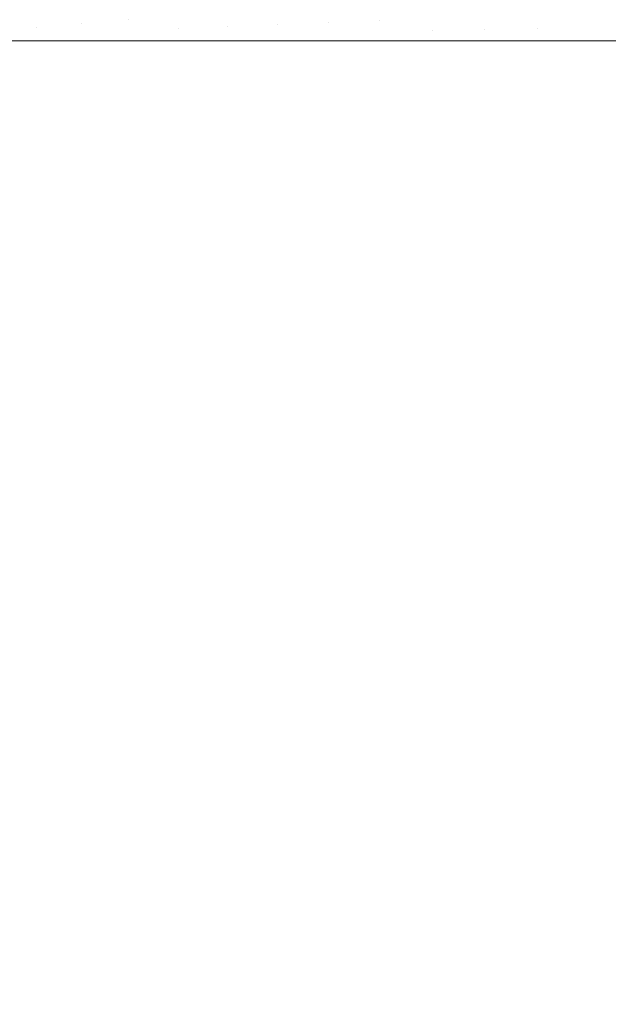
# Model space of a CAD drawing. Header units: centimetres. Extents: x -44.1 to 45.2, y 4.2 to 6.
# Tile 184 of 256: x -14.2441 to -14.1678, y 5.7752 to 5.9029. Entities that reach past the tile are written whole.
import ezdxf

# ---------------------------------------------------------------- set-up
doc = ezdxf.new("R2010")
doc.units = ezdxf.units.CM
doc.header["$LTSCALE"] = 2.54
doc.layers.add('Lucido design-1', color=7, linetype='Continuous')

# ---------------------------------------------------------------- blocks, each defined once
blk = doc.blocks.new('Gruppo-4-1')
at = {"color": 7, "linetype": 'Continuous', "lineweight": 9}
for points, invisible_edges in [([(-14.23608, 5.90245, -2277.02074), (-14.23696, 5.90492, -2277.02074), (-14.2311, 5.90594, -2277.02005), (-14.23045, 5.9044, -2277.02005)], 15), ([(-14.22434, 5.90517, -2277.0192), (-14.22384, 5.90342, -2277.0192), (-14.23003, 5.90293, -2277.02005), (-14.23045, 5.9044, -2277.02005)], 15), ([(-14.20415, 5.90252, -2277.01554), (-14.20456, 5.90497, -2277.01554), (-14.19794, 5.90549, -2277.01391), (-14.19767, 5.90412, -2277.01391)], 15), ([(-14.24746, 5.90021, -2277.02168), (-14.24824, 5.90296, -2277.02169), (-14.24267, 5.90393, -2277.02129), (-14.24198, 5.90197, -2277.02129)], 15), ([(-14.23608, 5.90245, -2277.02074), (-14.24198, 5.90197, -2277.02129), (-14.24267, 5.90393, -2277.02129), (-14.23696, 5.90492, -2277.02074)], 15), ([(-14.23045, 5.9044, -2277.02005), (-14.23003, 5.90293, -2277.02005), (-14.23608, 5.90245, -2277.02074)], 11), ([(-14.22357, 5.90177, -2277.0192), (-14.22384, 5.90342, -2277.0192), (-14.21753, 5.90393, -2277.01817), (-14.21721, 5.90202, -2277.01817)], 15), ([(-14.21073, 5.90227, -2277.01695), (-14.21721, 5.90202, -2277.01817), (-14.21753, 5.90393, -2277.01817), (-14.21109, 5.90444, -2277.01695)], 15), ([(-14.21109, 5.90444, -2277.01695), (-14.20456, 5.90497, -2277.01554), (-14.20415, 5.90252, -2277.01554), (-14.21073, 5.90227, -2277.01695)], 15), ([(-14.19767, 5.90412, -2277.01391), (-14.19749, 5.90278, -2277.01391), (-14.20415, 5.90252, -2277.01554)], 11), ([(-14.19096, 5.90451, -2277.01206), (-14.19076, 5.90304, -2277.01206), (-14.19749, 5.90278, -2277.01391), (-14.19767, 5.90412, -2277.01391)], 15), ([(-14.17706, 5.90186, -2277.00763), (-14.1772, 5.90356, -2277.00763), (-14.17043, 5.90382, -2277.00503), (-14.17028, 5.90199, -2277.00503)], 15), ([(-14.16691, 5.90205, -2277.00364), (-14.17028, 5.90199, -2277.00503), (-14.17043, 5.90382, -2277.00503), (-14.16706, 5.90395, -2277.00364)], 15), ([(-43.919, 5.90339, -2276.22224), (-43.919, 5.90021, -2276.22217), (45.04592, 5.90021, -2276.22217), (45.04592, 5.90339, -2276.22224)], 8), ([(-14.23608, 5.90245, -2277.02074), (-14.23003, 5.90293, -2277.02005), (-14.22973, 5.90021, -2277.02001)], 11), ([(-14.23003, 5.90293, -2277.02005), (-14.22384, 5.90342, -2277.0192), (-14.2264, 5.90021, -2277.01962)], 11), ([(-14.2264, 5.90021, -2277.01962), (-14.22973, 5.90021, -2277.02001), (-14.23003, 5.90293, -2277.02005)], 10), ([(-14.2264, 5.90021, -2277.01962), (-14.22384, 5.90342, -2277.0192), (-14.22357, 5.90177, -2277.0192)], 11), ([(-14.21073, 5.90227, -2277.01695), (-14.20415, 5.90252, -2277.01554), (-14.20668, 5.90021, -2277.01613)], 11), ([(-14.20415, 5.90252, -2277.01554), (-14.20404, 5.90021, -2277.0155), (-14.20668, 5.90021, -2277.01613)], 9), ([(-14.20404, 5.90021, -2277.0155), (-14.20415, 5.90252, -2277.01554), (-14.19749, 5.90278, -2277.01391)], 11), ([(-14.19749, 5.90278, -2277.01391), (-14.19748, 5.90021, -2277.01395), (-14.20404, 5.90021, -2277.0155)], 9), ([(-14.19735, 5.90021, -2277.01391), (-14.19749, 5.90278, -2277.01391), (-14.19076, 5.90304, -2277.01206), (-14.19064, 5.9016, -2277.01206)], 15), ([(-14.19749, 5.90278, -2277.01391), (-14.19735, 5.90021, -2277.01391), (-14.19748, 5.90021, -2277.01395)], 9), ([(-14.19064, 5.9016, -2277.01206), (-14.19076, 5.90304, -2277.01206), (-14.18399, 5.9033, -2277.00997), (-14.18386, 5.90173, -2277.00997)], 15), ([(-14.18386, 5.90173, -2277.00997), (-14.18399, 5.9033, -2277.00997), (-14.1772, 5.90356, -2277.00763), (-14.17706, 5.90186, -2277.00763)], 15), ([(-14.24198, 5.90197, -2277.02129), (-14.24179, 5.90021, -2277.02123), (-14.24746, 5.90021, -2277.02168)], 9), ([(-14.24198, 5.90197, -2277.02129), (-14.23608, 5.90245, -2277.02074), (-14.23681, 5.90021, -2277.02084)], 11), ([(-14.23681, 5.90021, -2277.02084), (-14.24179, 5.90021, -2277.02123), (-14.24198, 5.90197, -2277.02129)], 10), ([(-14.22973, 5.90021, -2277.02001), (-14.23681, 5.90021, -2277.02084), (-14.23608, 5.90245, -2277.02074)], 10), ([(-14.22357, 5.90177, -2277.0192), (-14.22349, 5.90021, -2277.01916), (-14.2264, 5.90021, -2277.01962)], 9), ([(-14.22349, 5.90021, -2277.01916), (-14.22357, 5.90177, -2277.0192), (-14.21721, 5.90202, -2277.01817)], 11), ([(-14.21721, 5.90202, -2277.01817), (-14.21634, 5.90021, -2277.01803), (-14.22349, 5.90021, -2277.01916)], 9), ([(-14.21634, 5.90021, -2277.01803), (-14.21721, 5.90202, -2277.01817), (-14.21073, 5.90227, -2277.01695)], 11), ([(-14.21073, 5.90227, -2277.01695), (-14.21063, 5.90021, -2277.01691), (-14.21634, 5.90021, -2277.01803)], 9), ([(-14.20668, 5.90021, -2277.01613), (-14.21063, 5.90021, -2277.01691), (-14.21073, 5.90227, -2277.01695)], 10), ([(-14.19064, 5.9016, -2277.01206), (-14.19061, 5.90021, -2277.01203), (-14.19735, 5.90021, -2277.01391)], 9), ([(-14.18878, 5.90021, -2277.01152), (-14.19064, 5.9016, -2277.01206), (-14.18386, 5.90173, -2277.00997)], 11), ([(-14.18878, 5.90021, -2277.01152), (-14.19061, 5.90021, -2277.01203), (-14.19064, 5.9016, -2277.01206)], 10), ([(-14.18386, 5.90173, -2277.00997), (-14.18383, 5.90021, -2277.00993), (-14.18878, 5.90021, -2277.01152)], 9), ([(-14.18059, 5.90021, -2277.00889), (-14.18386, 5.90173, -2277.00997), (-14.17706, 5.90186, -2277.00763)], 11), ([(-14.18059, 5.90021, -2277.00889), (-14.18383, 5.90021, -2277.00993), (-14.18386, 5.90173, -2277.00997)], 10), ([(-14.17706, 5.90186, -2277.00763), (-14.17703, 5.90021, -2277.00759), (-14.18059, 5.90021, -2277.00889)], 9), ([(-14.17706, 5.90186, -2277.00763), (-14.17028, 5.90199, -2277.00503), (-14.17292, 5.90021, -2277.0061)], 11), ([(-14.17292, 5.90021, -2277.0061), (-14.17703, 5.90021, -2277.00759), (-14.17706, 5.90186, -2277.00763)], 10), ([(-14.17028, 5.90199, -2277.00503), (-14.17025, 5.90021, -2277.005), (-14.17292, 5.90021, -2277.0061)], 9), ([(-14.1658, 5.90021, -2277.00318), (-14.17025, 5.90021, -2277.005), (-14.17028, 5.90199, -2277.00503), (-14.16691, 5.90205, -2277.00364)], 14), ([(-14.24317, 4.70021, -2277.02134), (-14.24746, 4.70021, -2277.02168), (-14.24746, 5.90021, -2277.02168), (-14.24179, 5.90021, -2277.02123)], 10), ([(-14.24179, 5.90021, -2277.02123), (-14.23681, 5.90021, -2277.02084), (-14.23681, 4.70021, -2277.02084), (-14.24317, 4.70021, -2277.02134)], 10), ([(-14.23289, 4.70021, -2277.02038), (-14.23681, 4.70021, -2277.02084), (-14.23681, 5.90021, -2277.02084), (-14.22973, 5.90021, -2277.02001)], 10), ([(-14.22973, 5.90021, -2277.02001), (-14.2264, 5.90021, -2277.01962), (-14.2264, 4.70021, -2277.01962), (-14.23289, 4.70021, -2277.02038)], 10), ([(-14.22279, 4.70021, -2277.01905), (-14.2264, 4.70021, -2277.01962), (-14.2264, 5.90021, -2277.01962), (-14.22349, 5.90021, -2277.01916)], 10), ([(-14.22349, 5.90021, -2277.01916), (-14.21634, 5.90021, -2277.01803), (-14.21634, 4.70021, -2277.01803), (-14.22279, 4.70021, -2277.01905)], 10), ([(-14.21292, 4.70021, -2277.01736), (-14.21634, 4.70021, -2277.01803), (-14.21634, 5.90021, -2277.01803), (-14.21063, 5.90021, -2277.01691)], 10), ([(-14.21063, 5.90021, -2277.01691), (-14.20668, 5.90021, -2277.01613), (-14.20668, 4.70021, -2277.01613), (-14.21292, 4.70021, -2277.01736)], 10), ([(-14.20334, 4.70021, -2277.01534), (-14.20668, 4.70021, -2277.01613), (-14.20668, 5.90021, -2277.01613), (-14.20404, 5.90021, -2277.0155)], 10), ([(-14.20404, 5.90021, -2277.0155), (-14.19748, 5.90021, -2277.01395), (-14.19748, 4.70021, -2277.01395), (-14.20334, 4.70021, -2277.01534)], 10), ([(-14.19748, 5.90021, -2277.01395), (-14.19735, 5.90021, -2277.01391), (-14.18878, 4.70021, -2277.01152), (-14.19408, 4.70021, -2277.013)], 10), ([(-14.19408, 4.70021, -2277.013), (-14.19748, 4.70021, -2277.01395), (-14.19748, 5.90021, -2277.01395)], 10), ([(-14.18878, 4.70021, -2277.01152), (-14.19735, 5.90021, -2277.01391), (-14.19061, 5.90021, -2277.01203)], 9), ([(-14.19061, 5.90021, -2277.01203), (-14.18878, 5.90021, -2277.01152), (-14.18878, 4.70021, -2277.01152)], 10), ([(-14.18519, 4.70021, -2277.01037), (-14.18878, 4.70021, -2277.01152), (-14.18878, 5.90021, -2277.01152), (-14.18383, 5.90021, -2277.00993)], 10), ([(-14.18383, 5.90021, -2277.00993), (-14.18059, 5.90021, -2277.00889), (-14.18059, 4.70021, -2277.00889), (-14.18519, 4.70021, -2277.01037)], 10), ([(-14.1767, 4.70021, -2277.00747), (-14.18059, 4.70021, -2277.00889), (-14.18059, 5.90021, -2277.00889), (-14.17703, 5.90021, -2277.00759)], 10), ([(-14.17703, 5.90021, -2277.00759), (-14.17292, 5.90021, -2277.0061), (-14.17292, 4.70021, -2277.0061), (-14.1767, 4.70021, -2277.00747)], 10), ([(-14.16864, 4.70021, -2277.00434), (-14.1726, 4.70021, -2277.00596), (-14.17292, 5.90021, -2277.0061), (-14.17025, 5.90021, -2277.005)], 10), ([(-14.1726, 4.70021, -2277.00596), (-14.17292, 4.70021, -2277.0061), (-14.17292, 5.90021, -2277.0061)], 10), ([(-14.17025, 5.90021, -2277.005), (-14.1658, 5.90021, -2277.00318), (-14.1658, 4.70021, -2277.00318), (-14.16864, 4.70021, -2277.00434)], 10)]:
    blk.add_3dface(points, dxfattribs=dict(at, invisible_edges=invisible_edges))
blk.add_3dface([(-43.919, 5.90021, -2276.22217), (-43.919, 4.30021, -2276.22217), (45.04592, 4.30021, -2276.22217), (45.04592, 5.90021, -2276.22217)], dxfattribs=at)
blk = doc.blocks.new('Gruppo-5-1')
at = {"color": 7}
blk.add_blockref('Gruppo-4-1', (0, 0), dxfattribs=at)

msp = doc.modelspace()

# ---------------------------------------------------------------- block references
at = {"layer": 'Lucido design-1', "color": 7}
msp.add_blockref('Gruppo-5-1', (0, 0), dxfattribs=at)

doc.saveas('drawing.dxf')
